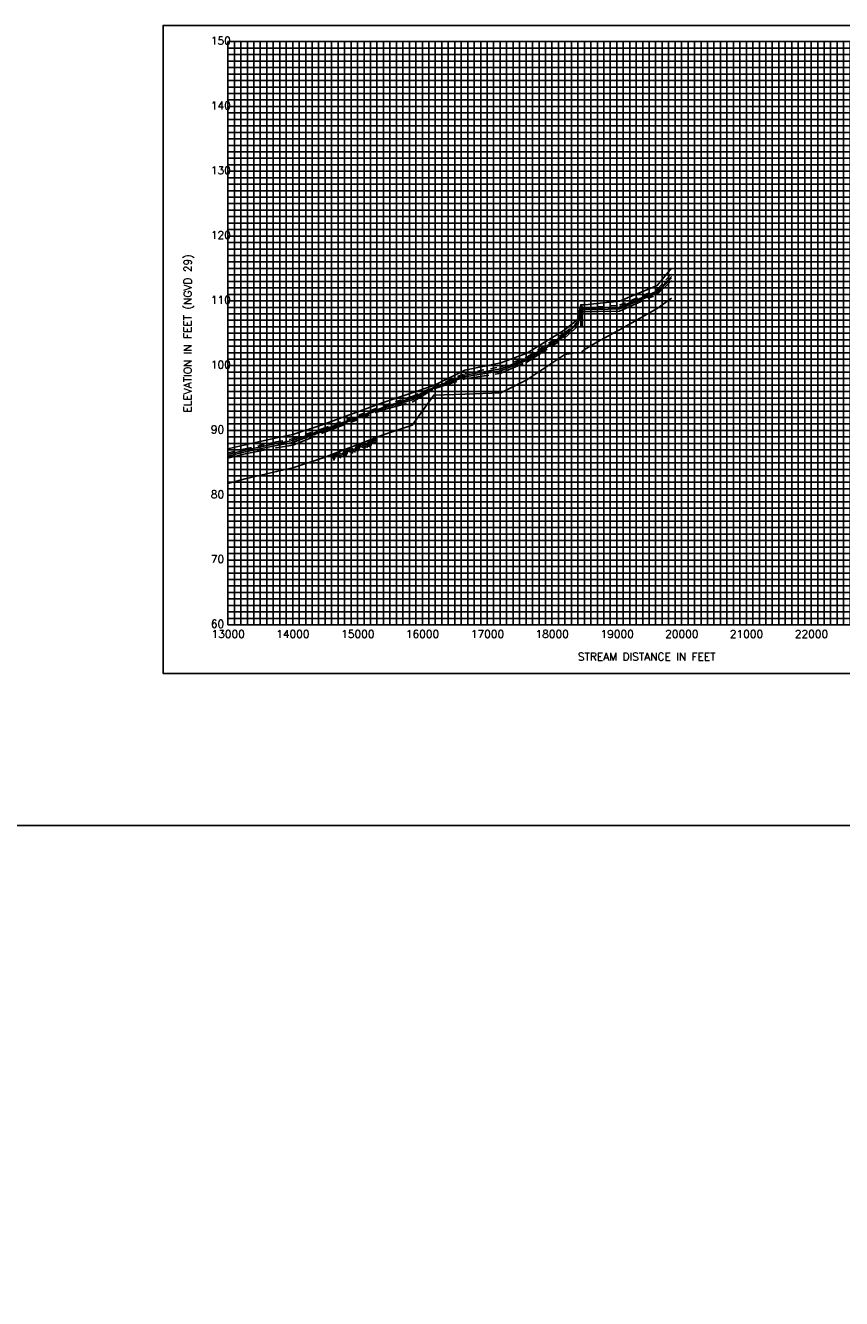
# Model space of a CAD drawing. Header units: inches. Extents: x 8.4 to 57.4, y 23.3 to 68.9.
# Tile 7 of 8: x 32.9 to 45.5, y 49.2 to 68.9. Entities that reach past the tile are written whole.
import ezdxf
from ezdxf.enums import TextEntityAlignment as Align

# ---------------------------------------------------------------- set-up
doc = ezdxf.new("R2010")
doc.units = ezdxf.units.IN
doc.header["$LTSCALE"] = 0.3
doc.header["$MEASUREMENT"] = 0
doc.linetypes.add('HIDDEN', pattern=[0.375, 0.25, -0.125])
doc.linetypes.add('PHANTOM', pattern=[2.5, 1.25, -0.25, 0.25, -0.25, 0.25, -0.25])
for name, color, linetype in [('BORDERLINE', 7, 'Continuous'), ('CULVERT', 7, 'Continuous'), ('GRID_MAJOR', 7, 'Continuous'), ('GRID_MINOR', 7, 'Continuous'), ('GRIDS', 7, 'Continuous'), ('ROCK', 7, 'Continuous'), ('STREAM', 5, 'Continuous'), ('STRUCTURE', 30, 'Continuous'), ('TEXT', 255, 'Continuous'), ('WS10', 4, 'HIDDEN'), ('WS100', 5, 'PHANTOM'), ('WS500', 1, 'Continuous'), ('WSOTHER', 7, 'Continuous')]:
    doc.layers.add(name, color=color, linetype=linetype)
doc.styles.get("Standard").update_dxf_attribs({"font": 'romans.shx'})

# ---------------------------------------------------------------- blocks, each defined once
blk = doc.blocks.new('BORDER')
at = {"layer": 'BORDERLINE'}
blk.add_line((14, 3.4), (14, 9.25), dxfattribs=at)
for points in [[(-1, -0.75), (14.5, -0.75), (14.5, 9.25), (-1, 9.25), (-1, -0.75), (-1, -0.75)], [(13.5, -0.75), (13.5, 9.25)], [(13.5, 3.4), (14.5, 3.4)], [(13.5, -0.35), (14.5, -0.35)]]:
    blk.add_lwpolyline(points, dxfattribs=at)
at = {"layer": 'GRID_MAJOR', "linetype": 'Continuous'}
for p, q in [((11, 2), (11, 9)), ((12, 2), (12, 9))]:
    blk.add_line(p, q, dxfattribs=at)
at = {"layer": 'GRID_MAJOR'}
blk.add_line((0, 1), (10, 1), dxfattribs=at)
for points in [[(0, 0), (0, 9)], [(0, 9), (13, 9)], [(1, 0), (1, 9)], [(2, 0), (2, 9)], [(3, 0), (3, 9)], [(4, 0), (4, 9)], [(5, 0), (5, 9)], [(6, 0), (6, 9)], [(7, 0), (7, 9)], [(8, 0), (8, 9)], [(9, 0), (9, 9)], [(10, 0), (10, 9)], [(13, 0), (13, 9)], [(0, 7), (13, 7)], [(0, 6), (13, 6)], [(0, 5), (13, 5)], [(0, 4), (13, 4)], [(0, 3), (13, 3)], [(0, 2), (13, 2)], [(0, 0), (13, 0)]]:
    blk.add_lwpolyline(points, dxfattribs=at)
at = {"layer": 'GRID_MAJOR', "linetype": 'Continuous'}
blk.add_lwpolyline([(0, 8), (13, 8)], dxfattribs=at)
at = {"layer": 'GRID_MINOR', "color": 8, "linetype": 'Continuous'}
for points in [[(0, 8.9), (13, 8.9)], [(0.1, 0), (0.1, 9)], [(0.2, 0), (0.2, 9)], [(0.3, 0), (0.3, 9)], [(0.4, 0), (0.4, 9)], [(0.5, 0), (0.5, 9)], [(0.6, 0), (0.6, 9)], [(0.7, 0), (0.7, 9)], [(0.8, 0), (0.8, 9)], [(0.9, 0), (0.9, 9)], [(1.1, 0), (1.1, 9)], [(1.2, 0), (1.2, 9)], [(1.3, 0), (1.3, 9)], [(1.4, 0), (1.4, 9)], [(1.5, 0), (1.5, 9)], [(1.6, 0), (1.6, 9)], [(1.7, 0), (1.7, 9)], [(1.8, 0), (1.8, 9)], [(1.9, 0), (1.9, 9)], [(2.1, 0), (2.1, 9)], [(2.2, 0), (2.2, 9)], [(2.3, 0), (2.3, 9)], [(2.4, 0), (2.4, 9)], [(2.5, 0), (2.5, 9)], [(2.6, 0), (2.6, 9)], [(2.7, 0), (2.7, 9)], [(2.8, 0), (2.8, 9)], [(2.9, 0), (2.9, 9)], [(3.1, 0), (3.1, 9)], [(3.2, 0), (3.2, 9)], [(3.3, 0), (3.3, 9)], [(3.4, 0), (3.4, 9)], [(3.5, 0), (3.5, 9)], [(3.6, 0), (3.6, 9)], [(3.7, 0), (3.7, 9)], [(3.8, 0), (3.8, 9)], [(3.9, 0), (3.9, 9)], [(4.1, 0), (4.1, 9)], [(4.2, 0), (4.2, 9)], [(4.3, 0), (4.3, 9)], [(4.4, 0), (4.4, 9)], [(4.5, 0), (4.5, 9)], [(4.6, 0), (4.6, 9)], [(4.7, 0), (4.7, 9)], [(4.8, 0), (4.8, 9)], [(4.9, 0), (4.9, 9)], [(5.1, 0), (5.1, 9)], [(5.2, 0), (5.2, 9)], [(5.3, 0), (5.3, 9)], [(5.4, 0), (5.4, 9)], [(5.5, 0), (5.5, 9)], [(5.6, 0), (5.6, 9)], [(5.7, 0), (5.7, 9)], [(5.8, 0), (5.8, 9)], [(5.9, 0), (5.9, 9)], [(6.1, 0), (6.1, 9)], [(6.2, 0), (6.2, 9)], [(6.3, 0), (6.3, 9)], [(6.4, 0), (6.4, 9)], [(6.5, 0), (6.5, 9)], [(6.6, 0), (6.6, 9)], [(6.7, 0), (6.7, 9)], [(6.8, 0), (6.8, 9)], [(6.9, 0), (6.9, 9)], [(7.1, 0), (7.1, 9)], [(7.2, 0), (7.2, 9)], [(7.3, 0), (7.3, 9)], [(7.4, 0), (7.4, 9)], [(7.5, 0), (7.5, 9)], [(7.6, 0), (7.6, 9)], [(7.7, 0), (7.7, 9)], [(7.8, 0), (7.8, 9)], [(7.9, 0), (7.9, 9)], [(8.1, 0), (8.1, 9)], [(8.2, 0), (8.2, 9)], [(8.3, 0), (8.3, 9)], [(8.4, 0), (8.4, 9)], [(8.5, 0), (8.5, 9)], [(8.6, 0), (8.6, 9)], [(8.7, 0), (8.7, 9)], [(8.8, 0), (8.8, 9)], [(8.9, 0), (8.9, 9)], [(9.1, 0), (9.1, 9)], [(9.2, 0), (9.2, 9)], [(9.3, 0), (9.3, 9)], [(9.4, 0), (9.4, 9)], [(9.5, 0), (9.5, 9)], [(9.6, 0), (9.6, 9)], [(9.7, 0), (9.7, 9)], [(9.8, 0), (9.8, 9)], [(9.9, 0), (9.9, 9)], [(10.1, 2), (10.1, 9)], [(10.2, 2), (10.2, 9)], [(10.3, 2), (10.3, 9)], [(10.4, 2), (10.4, 9)], [(10.5, 2), (10.5, 9)], [(10.6, 2), (10.6, 9)], [(10.7, 2), (10.7, 9)], [(10.8, 2), (10.8, 9)], [(10.9, 2), (10.9, 9)], [(11.1, 2), (11.1, 9)], [(11.2, 2), (11.2, 9)], [(11.3, 2), (11.3, 9)], [(11.4, 2), (11.4, 9)], [(11.5, 2), (11.5, 9)], [(11.6, 2), (11.6, 9)], [(11.7, 2), (11.7, 9)], [(11.8, 2), (11.8, 9)], [(11.9, 2), (11.9, 9)], [(12.1, 2), (12.1, 9)], [(12.2, 2), (12.2, 9)], [(12.3, 2), (12.3, 9)], [(12.4, 2), (12.4, 9)], [(12.5, 2), (12.5, 9)], [(12.6, 2), (12.6, 9)], [(12.7, 2), (12.7, 9)], [(12.8, 2), (12.8, 9)], [(12.9, 2), (12.9, 9)], [(0, 8.8), (13, 8.8)], [(0, 8.7), (13, 8.7)], [(0, 8.6), (13, 8.6)], [(0, 8.5), (13, 8.5)], [(0, 8.4), (13, 8.4)], [(0, 8.3), (13, 8.3)], [(0, 8.2), (13, 8.2)], [(0, 8.1), (13, 8.1)], [(0, 7.9), (13, 7.9)], [(0, 7.8), (13, 7.8)], [(0, 7.7), (13, 7.7)], [(0, 7.6), (13, 7.6)], [(0, 7.5), (13, 7.5)], [(0, 7.4), (13, 7.4)], [(0, 7.3), (13, 7.3)], [(0, 7.2), (13, 7.2)], [(0, 7.1), (13, 7.1)], [(0, 6.9), (13, 6.9)], [(0, 6.8), (13, 6.8)], [(0, 6.7), (13, 6.7)], [(0, 6.6), (13, 6.6)], [(0, 6.5), (13, 6.5)], [(0, 6.4), (13, 6.4)], [(0, 6.3), (13, 6.3)], [(0, 6.2), (13, 6.2)], [(0, 6.1), (13, 6.1)], [(0, 5.9), (13, 5.9)], [(0, 5.8), (13, 5.8)], [(0, 5.7), (13, 5.7)], [(0, 5.6), (13, 5.6)], [(0, 5.5), (13, 5.5)], [(0, 5.4), (13, 5.4)], [(0, 5.3), (13, 5.3)], [(0, 5.2), (13, 5.2)], [(0, 5.1), (13, 5.1)], [(0, 4.9), (13, 4.9)], [(0, 4.8), (13, 4.8)], [(0, 4.7), (13, 4.7)], [(0, 4.6), (13, 4.6)], [(0, 4.5), (13, 4.5)], [(0, 4.4), (13, 4.4)], [(0, 4.3), (13, 4.3)], [(0, 4.2), (13, 4.2)], [(0, 4.1), (13, 4.1)], [(0, 3.9), (13, 3.9)], [(0, 3.8), (13, 3.8)], [(0, 3.7), (13, 3.7)], [(0, 3.6), (13, 3.6)], [(0, 3.5), (13, 3.5)], [(0, 3.4), (13, 3.4)], [(0, 3.3), (13, 3.3)], [(0, 3.2), (13, 3.2)], [(0, 3.1), (13, 3.1)], [(0, 2.9), (13, 2.9)], [(0, 2.8), (13, 2.8)], [(0, 2.7), (13, 2.7)], [(0, 2.6), (13, 2.6)], [(0, 2.5), (13, 2.5)], [(0, 2.4), (13, 2.4)], [(0, 2.3), (13, 2.3)], [(0, 2.2), (13, 2.2)], [(0, 2.1), (13, 2.1)], [(0, 1.9), (10, 1.9)], [(0, 1.8), (10, 1.8)], [(0, 1.7), (10, 1.7)], [(0, 1.6), (10, 1.6)], [(0, 1.5), (10, 1.5)], [(0, 1.4), (10, 1.4)], [(0, 1.3), (10, 1.3)], [(0, 1.2), (10, 1.2)], [(0, 1.1), (10, 1.1)], [(0, 0.9), (10, 0.9)], [(0, 0.8), (10, 0.8)], [(0, 0.7), (10, 0.7)], [(0, 0.6), (10, 0.6)], [(0, 0.5), (10, 0.5)], [(0, 0.4), (10, 0.4)], [(0, 0.3), (10, 0.3)], [(0, 0.2), (10, 0.2)], [(0, 0.1), (10, 0.1)]]:
    blk.add_lwpolyline(points, dxfattribs=at)
blk = doc.blocks.new('rock')
at = {"layer": 'STREAM'}
for p, q in [((0.171, 0.001), (0.147, -0.023)), ((0.209, 0.001), (0.147, -0.061)), ((0.247, 0.001), (0.147, -0.099)), ((0.251, 0.001), (0.351, -0.099)), ((0.375, 0.001), (0.313, -0.061)), ((0.413, 0.001), (0.332, -0.08)), ((0.451, 0.001), (0.351, -0.099)), ((0.451, 0.001), (0.551, -0.099)), ((0.575, 0.001), (0.513, -0.061)), ((0.613, 0.001), (0.532, -0.08)), ((0.651, 0.001), (0.551, -0.099)), ((0.651, 0.001), (0.751, -0.099)), ((0.776, 0.001), (0.713, -0.061)), ((0.813, 0.001), (0.732, -0.08)), ((0.851, 0.001), (0.751, -0.099)), ((0.851, 0.001), (0.88, -0.028)), ((0.211, -0.034), (0.275, -0.099)), ((0.23, -0.016), (0.313, -0.099)), ((0.413, -0.036), (0.475, -0.099)), ((0.432, -0.018), (0.513, -0.099)), ((0.613, -0.036), (0.676, -0.099)), ((0.632, -0.018), (0.713, -0.099)), ((0.813, -0.036), (0.876, -0.099)), ((0.832, -0.018), (0.88, -0.066))]:
    blk.add_line(p, q, dxfattribs=at)

msp = doc.modelspace()

# ---------------------------------------------------------------- linework, layer by layer
at = {"layer": 'CULVERT', "color": 252, "elevation": -1}
msp.add_lwpolyline([(41.448, 64.229), (41.448, 64.552), (41.469, 64.538), (41.469, 64.248), (41.448, 64.229)], dxfattribs=at)
at = {"layer": 'STREAM', "color": 1, "elevation": -1}
msp.add_lwpolyline([(36.003, 61.813), (36.271, 61.884), (36.754, 61.994), (37.005, 62.052), (37.459, 62.203), (38.396, 62.561), (38.846, 62.713), (39.178, 63.175), (39.659, 63.191), (40.216, 63.208), (40.613, 63.408), (41.2, 63.802), (41.398, 63.832), (41.448, 63.829), (41.469, 63.848), (41.515, 63.886), (41.696, 63.989), (42.047, 64.18), (42.626, 64.511), (42.845, 64.669), (42.845, 64.669)], dxfattribs=at)
at = {"layer": 'STRUCTURE'}
msp.add_lwpolyline([(8.381, 56.531), (57.377, 56.531), (57.377, 33.254), (8.381, 33.254)], close=True, dxfattribs=at)
at = {"layer": 'WS10', "color": 6, "elevation": -1}
msp.add_lwpolyline([(36.003, 62.284), (36.271, 62.346), (36.271, 62.346), (36.754, 62.452), (36.754, 62.452), (37.005, 62.501), (37.005, 62.501), (37.459, 62.656), (37.459, 62.656), (38.396, 63.008), (38.396, 63.008), (38.846, 63.153), (38.846, 63.153), (39.178, 63.298), (39.178, 63.298), (39.659, 63.51), (39.659, 63.51), (40.216, 63.61), (40.216, 63.61), (40.613, 63.76), (40.613, 63.76), (41.2, 64.134), (41.2, 64.134), (41.398, 64.308), (41.398, 64.308), (41.448, 64.527), (41.448, 64.527), (41.469, 64.527), (41.469, 64.527), (41.515, 64.527), (41.515, 64.527), (41.696, 64.537), (41.696, 64.537), (42.047, 64.56), (42.047, 64.56), (42.626, 64.804), (42.626, 64.804), (42.845, 65.047), (42.845, 65.047)], dxfattribs=at)
at = {"layer": 'WS100', "color": 1, "elevation": -1}
msp.add_lwpolyline([(36.003, 62.202), (36.271, 62.267), (36.271, 62.267), (36.754, 62.363), (36.754, 62.363), (37.005, 62.404), (37.005, 62.404), (37.459, 62.585), (37.459, 62.585), (38.396, 62.946), (38.396, 62.946), (38.846, 63.066), (38.846, 63.066), (39.178, 63.271), (39.178, 63.271), (39.659, 63.427), (39.659, 63.427), (40.216, 63.512), (40.216, 63.512), (40.613, 63.685), (40.613, 63.685), (41.2, 64.056), (41.2, 64.056), (41.398, 64.232), (41.398, 64.232), (41.448, 64.46), (41.448, 64.46), (41.469, 64.46), (41.469, 64.46), (41.515, 64.46), (41.515, 64.46), (41.696, 64.463), (41.696, 64.463), (42.047, 64.469), (42.047, 64.469), (42.626, 64.728), (42.626, 64.728), (42.845, 64.945), (42.845, 64.945)], dxfattribs=at)
at = {"layer": 'WS500', "color": 3, "elevation": -1}
msp.add_lwpolyline([(36.003, 62.234), (36.271, 62.297), (36.271, 62.297), (36.754, 62.398), (36.754, 62.398), (37.005, 62.444), (37.005, 62.444), (37.459, 62.611), (37.459, 62.611), (38.396, 62.973), (38.396, 62.973), (38.846, 63.101), (38.846, 63.101), (39.178, 63.282), (39.178, 63.282), (39.659, 63.457), (39.659, 63.457), (40.216, 63.549), (40.216, 63.549), (40.613, 63.713), (40.613, 63.713), (41.2, 64.088), (41.2, 64.088), (41.398, 64.277), (41.398, 64.277), (41.448, 64.491), (41.448, 64.491), (41.469, 64.491), (41.469, 64.491), (41.515, 64.491), (41.515, 64.491), (41.696, 64.496), (41.696, 64.496), (42.047, 64.508), (42.047, 64.508), (42.626, 64.753), (42.626, 64.753), (42.845, 64.983), (42.845, 64.983)], dxfattribs=at)
at = {"layer": 'WSOTHER', "color": 4, "elevation": -1}
for points in [[(36.003, 62.346), (36.271, 62.407), (36.271, 62.407), (36.754, 62.516), (36.754, 62.516), (37.005, 62.569), (37.005, 62.569), (37.459, 62.718), (37.459, 62.718), (38.396, 63.063), (38.396, 63.063), (38.846, 63.211), (38.846, 63.211), (39.178, 63.321), (39.178, 63.321), (39.659, 63.561), (39.659, 63.561), (40.216, 63.674), (40.216, 63.674), (40.613, 63.824), (40.613, 63.824), (41.2, 64.184), (41.2, 64.184), (41.398, 64.342), (41.398, 64.342), (41.448, 64.57), (41.448, 64.57), (41.469, 64.57), (41.469, 64.57), (41.515, 64.57), (41.515, 64.57), (41.696, 64.586), (41.696, 64.586), (42.047, 64.623), (42.047, 64.623), (42.626, 64.866), (42.626, 64.866), (42.845, 65.134), (42.845, 65.134)], [(36.003, 62.26), (36.271, 62.323), (36.271, 62.323), (36.754, 62.426), (36.754, 62.426), (37.005, 62.473), (37.005, 62.473), (37.459, 62.633), (37.459, 62.633), (38.396, 62.984), (38.396, 62.984), (38.846, 63.13), (38.846, 63.13), (39.178, 63.29), (39.178, 63.29), (39.659, 63.484), (39.659, 63.484), (40.216, 63.58), (40.216, 63.58), (40.613, 63.736), (40.613, 63.736), (41.2, 64.112), (41.2, 64.112), (41.398, 64.293), (41.398, 64.293), (41.448, 64.509), (41.448, 64.509), (41.469, 64.509), (41.469, 64.509), (41.515, 64.509), (41.515, 64.509), (41.696, 64.516), (41.696, 64.516), (42.047, 64.534), (42.047, 64.534), (42.626, 64.779), (42.626, 64.779), (42.845, 65.006), (42.845, 65.006)]]:
    msp.add_lwpolyline(points, dxfattribs=at)

# ---------------------------------------------------------------- block references
at = {"layer": 'GRIDS', "color": 0}
msp.add_blockref('BORDER', (36.003, 59.629, -1), dxfattribs=at)
at = {"layer": 'ROCK', "color": 1, "rotation": 20.90736999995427}
msp.add_blockref('rock', (37.459, 62.203, -1), dxfattribs=at)

# ---------------------------------------------------------------- texts
at = {"layer": 'TEXT', "color": 0}
for s, p in [(' 150', (35.658, 68.584, -1)), (' 140', (35.658, 67.584, -1)), (' 130', (35.658, 66.584, -1)), (' 120', (35.658, 65.584, -1)), (' 110', (35.658, 64.584, -1)), (' 100', (35.658, 63.584, -1)), (' 90', (35.658, 62.584, -1)), (' 80', (35.658, 61.584, -1)), (' 70', (35.658, 60.584, -1)), (' 60', (35.658, 59.584, -1))]:
    msp.add_text(s, height=0.12, dxfattribs=at).set_placement(p)
at = {"layer": 'TEXT'}
msp.add_text('ELEVATION IN FEET (NGVD 29)', height=0.12, rotation=90, dxfattribs=at).set_placement((35.443, 64.129, -1), align=Align.CENTER)
for s, p in [('13000', (36.007, 59.429, -1)), ('14000', (37.007, 59.429, -1)), ('15000', (38.007, 59.429, -1)), ('16000', (39.007, 59.429, -1)), ('17000', (40.007, 59.429, -1)), ('18000', (41.007, 59.429, -1)), ('19000', (42.007, 59.429, -1)), ('20000', (43.007, 59.429, -1)), ('21000', (44.007, 59.429, -1)), ('22000', (45.007, 59.429, -1)), ('STREAM DISTANCE IN FEET ', (42.503, 59.079, -1))]:
    msp.add_text(s, height=0.12, dxfattribs=at).set_placement(p, align=Align.CENTER)

doc.saveas('drawing.dxf')
